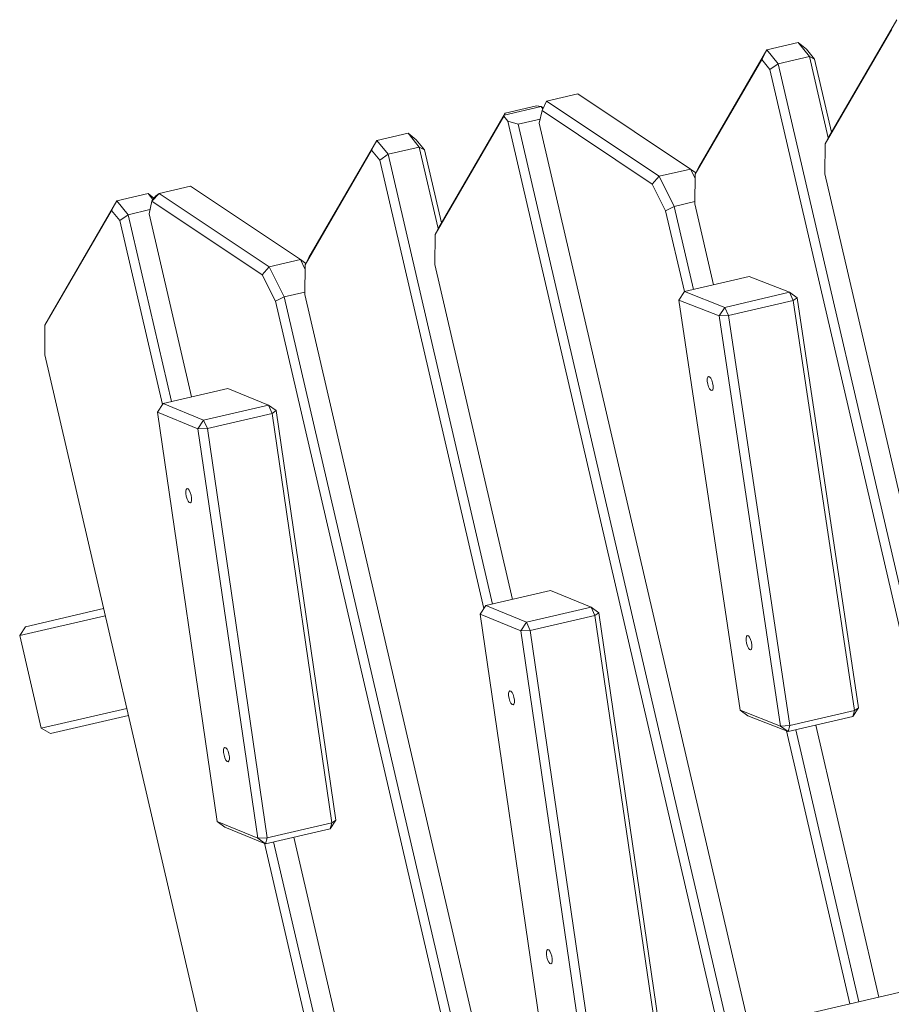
# Model space of a CAD drawing. Extents: x 5477758 to 5478338, y 5918274 to 5918502.
# Tile 82 of 121: x 5477950.66 to 5477951.017, y 5918462.365 to 5918462.768. Entities that reach past the tile are written whole.
import ezdxf

# ---------------------------------------------------------------- set-up
doc = ezdxf.new("R2010")
doc.units = 0
doc.layers.get('0').update_dxf_attribs({"color": 8, "linetype": 'CONTINUOUS', "lineweight": 13})
doc.layers.add('0_PROJEKTOWANE ZABAWKI', color=8, linetype='CONTINUOUS', lineweight=0)

# ---------------------------------------------------------------- blocks, each defined once
blk = doc.blocks.new('zw$CEC1')
for p, q in [((1121.628, -736.273), (1121.628, -782.341)), ((1082.77, -741.632), (1086.818, -745.436)), ((1087.067, -745.652), (1083.105, -741.929)), ((1082.77, -745.789), (1083.428, -745.468)), ((1083.584, -745.288), (1083.105, -745.522)), ((1083.584, -745.288), (1083.428, -745.468)), ((1083.428, -745.468), (1086.854, -745.468)), ((1083.428, -746.783), (1083.428, -745.468)), ((1086.661, -745.288), (1083.584, -745.288)), ((1087.067, -745.652), (1086.818, -745.436)), ((1083.105, -745.522), (1082.77, -745.789)), ((1082.77, -745.789), (1082.77, -747.105)), ((1088.254, -745.936), (1087.067, -745.652)), ((1121.628, -745.936), (1088.254, -745.936)), ((1083.428, -746.783), (1082.77, -747.105)), ((1083.584, -747.168), (1083.428, -746.783)), ((1121.628, -746.783), (1083.428, -746.783)), ((1083.105, -747.402), (1082.77, -747.105)), ((1082.77, -747.105), (1086.818, -750.908)), ((1083.105, -747.402), (1083.584, -747.168)), ((1087.067, -751.124), (1083.105, -747.402)), ((1083.584, -747.168), (1121.628, -747.168)), ((1092.66, -748.449), (1092.952, -748.19)), ((1092.952, -748.19), (1093.02, -748.372)), ((1109.894, -749.546), (1092.952, -748.19)), ((1091.657, -749.914), (1092.66, -748.449)), ((1093.02, -748.372), (1092.66, -748.449)), ((1092.66, -748.449), (1092.66, -751.174)), ((1093.02, -748.372), (1109.963, -749.728)), ((1093.02, -751.098), (1093.02, -748.372)), ((1091.657, -752.639), (1091.657, -749.914)), ((1109.894, -749.546), (1110.186, -749.851)), ((1109.963, -749.728), (1109.894, -749.546)), ((1110.186, -749.851), (1109.963, -749.728)), ((1109.963, -749.728), (1109.963, -752.453)), ((1110.186, -752.576), (1110.186, -749.851)), ((1087.067, -751.124), (1086.818, -750.908)), ((1087.021, -751.085), (1086.818, -751.261)), ((1088.254, -751.409), (1087.067, -751.124)), ((1092.66, -751.174), (1093.02, -751.098)), ((1093.02, -751.098), (1092.952, -751.479)), ((1109.963, -752.453), (1093.02, -751.098)), ((1082.77, -755.065), (1086.818, -751.261)), ((1086.818, -751.261), (1087.228, -751.163)), ((1086.818, -751.261), (1086.818, -752.577)), ((1088.16, -752.255), (1088.16, -751.386)), ((1091.657, -751.409), (1088.254, -751.409)), ((1092.66, -751.174), (1091.657, -752.639)), ((1091.95, -752.945), (1092.952, -751.479)), ((1092.952, -751.479), (1092.66, -751.174)), ((1092.952, -751.479), (1109.894, -752.835)), ((1121.628, -751.409), (1110.186, -751.409)), ((1088.16, -752.255), (1086.818, -752.577)), ((1091.657, -752.255), (1088.16, -752.255)), ((1088.254, -752.64), (1088.16, -752.255)), ((1121.628, -752.255), (1110.186, -752.255)), ((1086.818, -752.577), (1082.77, -756.38)), ((1087.067, -752.924), (1086.818, -752.577)), ((1087.067, -752.924), (1088.254, -752.64)), ((1088.254, -752.64), (1091.658, -752.64)), ((1091.657, -752.639), (1091.95, -752.945)), ((1109.184, -754.042), (1110.186, -752.576)), ((1109.894, -752.835), (1109.963, -752.453)), ((1110.186, -752.576), (1109.894, -752.835)), ((1109.963, -752.453), (1110.186, -752.576)), ((1110.143, -752.64), (1121.628, -752.64)), ((1083.105, -756.647), (1087.067, -752.924)), ((1108.892, -754.3), (1091.95, -752.945)), ((1109.894, -752.835), (1108.892, -754.3)), ((1108.892, -754.3), (1109.184, -754.042)), ((1082.77, -756.38), (1082.77, -755.065)), ((1083.105, -756.647), (1082.77, -756.38)), ((1082.942, -756.65), (1082.873, -756.83)), ((1083.011, -756.572), (1082.942, -756.65)), ((1082.942, -756.65), (1083.045, -756.599)), ((1082.942, -758.196), (1082.942, -756.65)), ((1083.584, -756.881), (1083.105, -756.647)), ((1082.873, -756.83), (1082.873, -758.146)), ((1083.428, -757.728), (1083.428, -756.805)), ((1121.628, -756.881), (1083.584, -756.881)), ((1083.428, -757.728), (1083.218, -758.112)), ((1121.628, -757.728), (1083.428, -757.728)), ((1082.942, -758.196), (1082.873, -758.146)), ((1082.873, -758.146), (1086.818, -761.853)), ((1082.98, -758.228), (1082.942, -758.196)), ((1082.98, -758.228), (1083.218, -758.112)), ((1087.067, -762.069), (1082.98, -758.228)), ((1083.218, -758.112), (1121.628, -758.112)), ((1103.396, -759.29), (1103.687, -759.032)), ((1103.687, -759.032), (1103.758, -759.214)), ((1120.591, -760.443), (1103.687, -759.032)), ((1102.352, -760.752), (1103.396, -759.29)), ((1103.758, -759.214), (1103.396, -759.29)), ((1103.396, -759.29), (1103.396, -762.015)), ((1103.758, -761.939), (1103.758, -759.214)), ((1103.758, -759.214), (1120.662, -760.625)), ((1102.352, -763.477), (1102.352, -760.752)), ((1082.77, -762.206), (1083.428, -761.885)), ((1083.105, -761.939), (1082.77, -762.206)), ((1083.584, -761.705), (1083.105, -761.939)), ((1083.584, -761.705), (1083.428, -761.885)), ((1083.428, -761.885), (1086.854, -761.885)), ((1083.428, -763.2), (1083.428, -761.885)), ((1086.661, -761.705), (1083.584, -761.705)), ((1087.067, -762.069), (1086.818, -761.853)), ((1103.396, -762.015), (1102.352, -763.477)), ((1103.396, -762.015), (1103.758, -761.939)), ((1103.687, -762.321), (1103.396, -762.015)), ((1103.758, -761.939), (1103.687, -762.321)), ((1120.662, -763.35), (1103.758, -761.939)), ((1082.77, -762.206), (1082.77, -763.521)), ((1088.254, -762.353), (1087.067, -762.069)), ((1102.352, -762.353), (1088.254, -762.353)), ((1102.644, -763.783), (1103.687, -762.321)), ((1103.687, -762.321), (1120.591, -763.732)), ((1083.428, -763.2), (1082.77, -763.521)), ((1083.584, -763.585), (1083.428, -763.2)), ((1102.352, -763.2), (1083.428, -763.2)), ((1083.105, -763.818), (1082.77, -763.521)), ((1082.77, -763.521), (1086.818, -767.325)), ((1083.105, -763.818), (1083.584, -763.585)), ((1083.584, -763.585), (1102.455, -763.585)), ((1102.352, -763.477), (1102.644, -763.783)), ((1087.067, -767.541), (1083.105, -763.818)), ((1119.548, -765.194), (1102.644, -763.783)), ((1082.873, -771.385), (1086.818, -767.678)), ((1087.067, -767.541), (1086.818, -767.325)), ((1087.021, -767.502), (1086.818, -767.678)), ((1086.818, -767.678), (1087.228, -767.58)), ((1086.818, -767.678), (1086.818, -768.994)), ((1088.254, -767.826), (1087.067, -767.541)), ((1088.16, -768.672), (1088.16, -767.803)), ((1121.628, -767.826), (1088.254, -767.826)), ((1088.16, -768.672), (1086.818, -768.994)), ((1088.254, -769.057), (1088.16, -768.672)), ((1121.628, -768.672), (1088.16, -768.672)), ((1086.818, -768.994), (1082.873, -772.701)), ((1087.067, -769.341), (1086.818, -768.994)), ((1087.067, -769.341), (1088.254, -769.057)), ((1088.254, -769.057), (1121.628, -769.057)), ((1083.105, -773.064), (1087.067, -769.341)), ((1092.333, -770.306), (1092.625, -770.048)), ((1092.625, -770.048), (1092.696, -770.23)), ((1109.529, -771.459), (1092.625, -770.048)), ((1091.29, -771.768), (1092.333, -770.306)), ((1092.696, -770.23), (1092.333, -770.306)), ((1092.333, -770.306), (1092.333, -773.031)), ((1092.696, -772.955), (1092.696, -770.23)), ((1092.696, -770.23), (1109.6, -771.641)), ((1082.873, -772.701), (1082.873, -771.385)), ((1109.6, -771.641), (1109.529, -771.459)), ((1109.529, -771.459), (1109.82, -771.765)), ((1109.82, -771.765), (1109.6, -771.641)), ((1109.6, -771.641), (1109.6, -774.366)), ((1091.29, -774.493), (1091.29, -771.768)), ((1109.82, -774.49), (1109.82, -771.765)), ((1082.873, -772.701), (1083.105, -773.064)), ((1082.942, -772.881), (1082.873, -772.701)), ((1083.105, -773.064), (1082.942, -772.881)), ((1083.011, -772.959), (1082.77, -773.151)), ((1082.77, -773.151), (1083.057, -773.01)), ((1082.77, -773.151), (1082.77, -774.466)), ((1083.584, -773.298), (1083.105, -773.064)), ((1083.428, -774.145), (1083.428, -773.222)), ((1091.29, -773.298), (1083.584, -773.298)), ((1092.333, -773.031), (1091.29, -774.493)), ((1092.333, -773.031), (1092.696, -772.955)), ((1092.625, -773.337), (1092.333, -773.031)), ((1092.696, -772.955), (1092.625, -773.337)), ((1109.6, -774.366), (1092.696, -772.955)), ((1121.628, -773.298), (1109.82, -773.298)), ((1091.582, -774.799), (1092.625, -773.337)), ((1092.625, -773.337), (1109.529, -774.748)), ((1083.428, -774.145), (1082.77, -774.466)), ((1083.105, -774.763), (1082.77, -774.466)), ((1082.77, -774.466), (1086.818, -778.27)), ((1083.105, -774.763), (1083.584, -774.529)), ((1083.584, -774.529), (1083.428, -774.145)), ((1091.29, -774.145), (1083.428, -774.145)), ((1083.584, -774.529), (1091.325, -774.529)), ((1091.29, -774.493), (1091.582, -774.799)), ((1108.777, -775.952), (1109.82, -774.49)), ((1109.529, -774.748), (1109.6, -774.366)), ((1109.82, -774.49), (1109.529, -774.748)), ((1109.6, -774.366), (1109.82, -774.49)), ((1109.792, -774.529), (1121.628, -774.529)), ((1121.628, -774.145), (1109.82, -774.145)), ((1087.067, -778.486), (1083.105, -774.763)), ((1108.486, -776.21), (1091.582, -774.799)), ((1109.529, -774.748), (1108.486, -776.21)), ((1108.486, -776.21), (1108.777, -775.952)), ((1087.067, -778.486), (1086.818, -778.27)), ((1088.254, -778.77), (1087.067, -778.486)), ((1121.528, -778.77), (1088.254, -778.77)), ((1098.928, -778.77), (1098.928, -782.054)), ((1099.228, -782.373), (1099.228, -778.77)), ((1103.128, -778.77), (1103.128, -782.373)), ((1103.428, -782.054), (1103.428, -778.77)), ((1098.928, -782.054), (1099.228, -782.373)), ((1103.128, -782.373), (1103.428, -782.054)), ((1099.228, -782.373), (1103.128, -782.373))]:
    blk.add_line(p, q)
for centre in [(1095.566, -752.461), (1106.277, -753.318), (1106.274, -763.311), (1116.961, -764.203), (1095.212, -774.327), (1105.898, -775.219)]:
    blk.add_ellipse(centre, major_axis=(-0.3, 0), ratio=0.34202)

msp = doc.modelspace()

# ---------------------------------------------------------------- block references
at = {"layer": '0_PROJEKTOWANE ZABAWKI', "xscale": 0.009981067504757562, "yscale": 0.009981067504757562, "zscale": 0.009981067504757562, "rotation": 283.0720937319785}
msp.add_blockref('zw$CEC1', (5477955.78541, 5918474.9692), dxfattribs=at)

doc.saveas('drawing.dxf')
